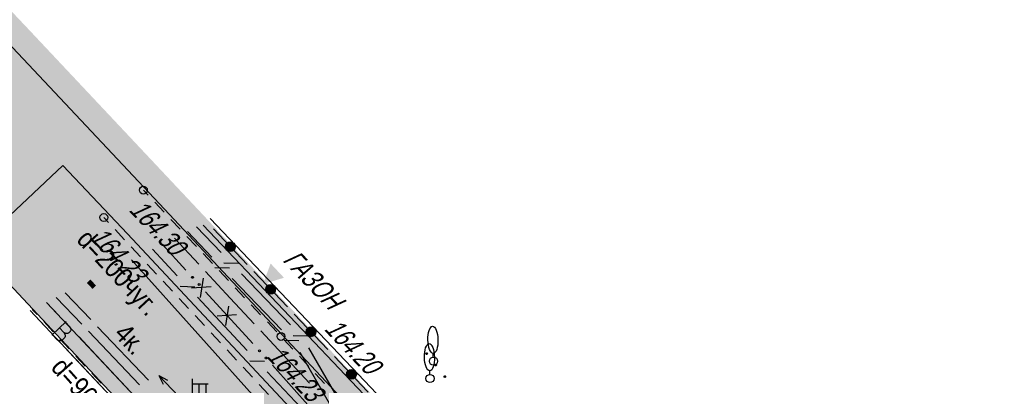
# Model space of a CAD drawing. Header units: millimetres. Extents: x 4385 to 11928, y 17253 to 36963.
# Tile 180 of 256: x 5909 to 5959, y 18719 to 18738. Entities that reach past the tile are written whole.
import ezdxf

# ---------------------------------------------------------------- set-up
doc = ezdxf.new("R2010")
doc.units = ezdxf.units.MM
for name, color, linetype, lineweight in [('Геоподоснова_34179-21 от 9.08.21$0$Водопровод', 7, 'Continuous', 25), ('Геоподоснова_34179-21 от 9.08.21$0$Водопровод проектный', 7, 'Continuous', 25), ('Геоподоснова_34179-21 от 9.08.21$0$Горизонтали', 7, 'Continuous', 25), ('Геоподоснова_34179-21 от 9.08.21$0$Граница улицы', 7, 'Continuous', 25), ('Геоподоснова_34179-21 от 9.08.21$0$Кабель Мосэнерго', 7, 'Continuous', 25), ('Геоподоснова_34179-21 от 9.08.21$0$Кабель связи', 7, 'Continuous', 25), ('Геоподоснова_34179-21 от 9.08.21$0$Красные линии', 7, 'Continuous', 25), ('Геоподоснова_34179-21 от 9.08.21$0$Леса и газоны', 7, 'Continuous', 25), ('Геоподоснова_34179-21 от 9.08.21$0$Ограды', 7, 'Continuous', 25), ('Геоподоснова_34179-21 от 9.08.21$0$Отдельно стоящее дерево', 7, 'Continuous', 25), ('Геоподоснова_34179-21 от 9.08.21$0$Полоса деревьев', 7, 'Continuous', 25), ('Геоподоснова_34179-21 от 9.08.21$0$Фонари', 7, 'Continuous', 25), ('ГП_реконстр_Ботаническая$0$ГП_дороги_УДС', 205, 'Continuous', 5)]:
    doc.layers.add(name, color=color, linetype=linetype, lineweight=lineweight)
doc.layers.add('ГП_реконстр_Ботаническая$0$ГП_озел_проект_УДС', color=7, linetype='Continuous', lineweight=0, true_color=0xbedfd7, transparency=0.5)
doc.layers.add('ГП_реконстр_Ботаническая$0$ГП_тротуары_штриховка_УДС', color=7, linetype='Continuous', lineweight=0, true_color=0xd3c4ab, transparency=0.5)
doc.styles.add('Геоподоснова_34179-21 от 9.08.21$0$Style-RUSSIAN_1251', font='RUSSIAN_1251.shx')
doc.styles.add('Геоподоснова_34179-21 от 9.08.21$0$Style-RUSSIAN_1251 I 0.32289', font='RUSSIAN_1251.shx', dxfattribs={"oblique": 18.5})

# ---------------------------------------------------------------- blocks, each defined once
blk = doc.blocks.new('Геоподоснова_34179-21 от 9.08.21$0$FONAR5_5')
at = {"layer": 'Геоподоснова_34179-21 от 9.08.21$0$Фонари', "color": 7, "linetype": 'Continuous', "lineweight": 25}
for p, q in [((0.003, 0.2), (0.003, 1.641)), ((0.017, 1.388), (0.805, 1.388)), ((0.322, 1.371), (0.322, 0.816)), ((0.676, 1.378), (0.676, 0.823))]:
    blk.add_line(p, q, dxfattribs=at)
for centre, radius, start, end in [((0.496, 0.809), 0.181, 180, 0), ((0, 0), 0.2, 0, 360), ((0, 0), 0.02, 0, 360)]:
    blk.add_arc(centre, radius, start, end, dxfattribs=at)
blk = doc.blocks.new('Геоподоснова_34179-21 от 9.08.21$0$STRFON_9')
at = {"layer": 'Геоподоснова_34179-21 от 9.08.21$0$Фонари', "color": 7, "linetype": 'Continuous', "lineweight": 25, "flags": 128}
for points in [[(0, 0), (2.5, 0)], [(2.5, 0), (2.025, 0.157)], [(2.5, 0), (2.025, -0.156)]]:
    blk.add_lwpolyline(points, dxfattribs=at)
blk = doc.blocks.new('Геоподоснова_34179-21 от 9.08.21$0$PIKET_91')
at = {"layer": 'Геоподоснова_34179-21 от 9.08.21$0$Горизонтали', "color": 7, "linetype": 'Continuous', "lineweight": 25}
blk.add_arc((0, 0), 0.2, 0, 360, dxfattribs=at)
blk = doc.blocks.new('Геоподоснова_34179-21 от 9.08.21$0$DEREVO_132')
at = {"layer": 'Геоподоснова_34179-21 от 9.08.21$0$Отдельно стоящее дерево', "color": 7, "linetype": 'Continuous', "lineweight": 25, "flags": 128}
blk.add_lwpolyline([(-0.007, 0.21), (-0.007, 0.393)], dxfattribs=at)
at = {"layer": 'Геоподоснова_34179-21 от 9.08.21$0$Отдельно стоящее дерево', "color": 7, "linetype": 'Continuous', "lineweight": 25}
blk.add_arc((0, 0), 0.21, 0, 359.99999, dxfattribs=at)
blk.add_ellipse((-0.0255, 1.088), major_axis=(-0.0185, 0.695), ratio=0.3698286, dxfattribs=at)
blk = doc.blocks.new('Геоподоснова_34179-21 от 9.08.21$0$msdElementTypeLineString_74')
at = {"layer": 'Геоподоснова_34179-21 от 9.08.21$0$Ограды', "linetype": 'Continuous', "lineweight": 25}
h = blk.add_hatch(color=7, dxfattribs=at)
edge = h.paths.add_edge_path()
edge.add_arc((1.459, 70.158), 0.25, 0, 360)
h = blk.add_hatch(color=7, dxfattribs=at)
edge = h.paths.add_edge_path()
edge.add_arc((3.524, 67.981), 0.25, 0, 360)
h = blk.add_hatch(color=7, dxfattribs=at)
edge = h.paths.add_edge_path()
edge.add_arc((5.59, 65.804), 0.25, 0, 360)
h = blk.add_hatch(color=7, dxfattribs=at)
edge = h.paths.add_edge_path()
edge.add_arc((7.655, 63.626), 0.25, 0, 360)
at = {"layer": 'Геоподоснова_34179-21 от 9.08.21$0$Ограды', "color": 7, "linetype": 'Continuous', "lineweight": 25}
for p, q in [((0.599, 71.065), (2.319, 69.251)), ((2.664, 68.888), (4.384, 67.074)), ((4.729, 66.711), (6.45, 64.897))]:
    blk.add_line(p, q, dxfattribs=at)
at = {"layer": 'Геоподоснова_34179-21 от 9.08.21$0$Ограды', "color": 7, "linetype": 'Continuous', "lineweight": 25, "flags": 128}
for points in [[(0.436, 71.601), (8.646, 62.946), (20.483, 50.381), (28.708, 41.653), (32.156, 37.995), (45.313, 23.965), (60.469, 7.621), (67.158, 0.425)], [(0.072, 71.256), (8.282, 62.601), (20.117, 50.037), (28.343, 41.308), (31.79, 37.651), (44.945, 23.622), (60.101, 7.279), (66.79, 0.083)], [(6.795, 64.533), (8.464, 62.773), (8.515, 62.719)]]:
    blk.add_lwpolyline(points, dxfattribs=at)
at = {"layer": 'Геоподоснова_34179-21 от 9.08.21$0$Ограды', "color": 7, "linetype": 'Continuous', "lineweight": 25}
for centre in [(1.459, 70.158), (1.459, 70.158), (3.524, 67.981), (3.524, 67.981), (5.59, 65.804), (5.59, 65.804), (7.655, 63.626), (7.655, 63.626)]:
    blk.add_circle(centre, 0.25, dxfattribs=at)
blk = doc.blocks.new('Геоподоснова_34179-21 от 9.08.21$0$msdElementTypeLineString_75')
at = {"layer": 'Геоподоснова_34179-21 от 9.08.21$0$Полоса деревьев', "color": 7, "linetype": 'Continuous', "lineweight": 25}
for p, q in [((0.444, 157.782), (0.475, 157.743)), ((0.445, 157.788), (0.481, 157.743)), ((0.446, 157.771), (0.465, 157.748)), ((0.447, 157.795), (0.488, 157.743)), ((0.449, 157.8), (0.494, 157.744)), ((0.452, 157.805), (0.498, 157.746)), ((0.455, 157.809), (0.503, 157.748)), ((0.458, 157.813), (0.508, 157.75)), ((0.463, 157.815), (0.511, 157.754)), ((0.467, 157.817), (0.514, 157.758)), ((0.472, 157.82), (0.518, 157.762)), ((0.477, 157.821), (0.52, 157.766)), ((0.483, 157.821), (0.522, 157.773)), ((0.49, 157.821), (0.523, 157.779)), ((0.499, 157.818), (0.522, 157.788)), ((0.509, 157.813), (0.514, 157.806)), ((0.91, 157.194), (0.941, 157.155)), ((0.911, 157.201), (0.947, 157.155)), ((0.912, 157.184), (0.931, 157.16)), ((0.913, 157.207), (0.954, 157.155)), ((0.915, 157.212), (0.96, 157.156)), ((0.917, 157.217), (0.964, 157.158)), ((0.921, 157.221), (0.969, 157.16)), ((0.924, 157.225), (0.974, 157.162)), ((0.929, 157.227), (0.977, 157.166)), ((0.933, 157.23), (0.98, 157.17)), ((0.938, 157.232), (0.984, 157.174)), ((0.943, 157.233), (0.986, 157.179)), ((0.949, 157.233), (0.988, 157.185)), ((0.956, 157.233), (0.989, 157.191)), ((0.965, 157.23), (0.988, 157.2)), ((0.975, 157.225), (0.98, 157.218)), ((1.376, 156.607), (1.407, 156.568)), ((1.377, 156.613), (1.413, 156.568)), ((1.378, 156.596), (1.397, 156.572)), ((1.379, 156.619), (1.42, 156.567)), ((1.381, 156.625), (1.425, 156.568)), ((1.383, 156.629), (1.43, 156.571)), ((1.387, 156.633), (1.435, 156.572)), ((1.39, 156.637), (1.44, 156.574)), ((1.394, 156.639), (1.443, 156.578)), ((1.399, 156.642), (1.446, 156.582)), ((1.404, 156.644), (1.45, 156.586)), ((1.409, 156.646), (1.452, 156.591)), ((1.415, 156.646), (1.454, 156.597)), ((1.422, 156.646), (1.455, 156.603)), ((1.43, 156.642), (1.454, 156.613)), ((1.441, 156.638), (1.446, 156.631))]:
    blk.add_line(p, q, dxfattribs=at)
for centre in [(0.484, 157.782), (0.95, 157.194), (1.416, 156.606)]:
    blk.add_circle(centre, 0.04, dxfattribs=at)
blk = doc.blocks.new('Геоподоснова_34179-21 от 9.08.21$0$DEREVO_189')
at = {"layer": 'Геоподоснова_34179-21 от 9.08.21$0$Отдельно стоящее дерево', "color": 7, "linetype": 'Continuous', "lineweight": 25, "flags": 128}
blk.add_lwpolyline([(-0.007, 0.21), (-0.007, 0.393)], dxfattribs=at)
at = {"layer": 'Геоподоснова_34179-21 от 9.08.21$0$Отдельно стоящее дерево', "color": 7, "linetype": 'Continuous', "lineweight": 25}
blk.add_arc((0, 0), 0.21, 0, 359.99999, dxfattribs=at)
blk.add_ellipse((-0.0255, 1.088), major_axis=(-0.0185, 0.695), ratio=0.3698286, dxfattribs=at)
blk = doc.blocks.new('Геоподоснова_34179-21 от 9.08.21$0$msdElementTypeLineString_78')
at = {"layer": 'Геоподоснова_34179-21 от 9.08.21$0$Граница улицы', "color": 7, "linetype": 'Continuous', "lineweight": 25}
for p, q in [((0.001, 196.563), (0.24, 196.306)), ((0.58, 195.94), (1.058, 195.426)), ((1.398, 195.06), (1.876, 194.547)), ((2.216, 194.181), (2.694, 193.667)), ((3.034, 193.301), (3.512, 192.787)), ((3.852, 192.421), (4.33, 191.908)), ((4.67, 191.541), (5.147, 191.028)), ((5.488, 190.662), (5.965, 190.148)), ((6.306, 189.782), (6.783, 189.269)), ((7.124, 188.902), (7.601, 188.389)), ((7.942, 188.023), (8.419, 187.509))]:
    blk.add_line(p, q, dxfattribs=at)
blk = doc.blocks.new('Геоподоснова_34179-21 от 9.08.21$0$msdElementTypeLineString_79')
at = {"layer": 'Геоподоснова_34179-21 от 9.08.21$0$Граница улицы', "color": 7, "linetype": 'Continuous', "lineweight": 25}
for p, q in [((0.241, 196.113), (0.001, 196.368)), ((1.063, 195.238), (0.583, 195.748)), ((1.885, 194.362), (1.405, 194.873)), ((2.707, 193.487), (2.227, 193.998)), ((3.529, 192.612), (3.049, 193.123)), ((4.351, 191.737), (3.871, 192.247)), ((5.173, 190.861), (4.693, 191.372)), ((5.995, 189.986), (5.515, 190.497)), ((6.817, 189.111), (6.337, 189.622)), ((7.634, 188.231), (7.158, 188.745)), ((8.45, 187.349), (7.974, 187.864)), ((9.265, 186.468), (8.789, 186.982))]:
    blk.add_line(p, q, dxfattribs=at)
blk = doc.blocks.new('Геоподоснова_34179-21 от 9.08.21$0$PIKET_313')
at = {"layer": 'Геоподоснова_34179-21 от 9.08.21$0$Горизонтали', "color": 7, "linetype": 'Continuous', "lineweight": 25}
blk.add_arc((0, 0), 0.2, 0, 360, dxfattribs=at)
blk = doc.blocks.new('Геоподоснова_34179-21 от 9.08.21$0$PIKET_314')
at = {"layer": 'Геоподоснова_34179-21 от 9.08.21$0$Горизонтали', "color": 7, "linetype": 'Continuous', "lineweight": 25}
blk.add_arc((0, 0), 0.2, 0, 360, dxfattribs=at)
blk = doc.blocks.new('Геоподоснова_34179-21 от 9.08.21$0$msdElementTypeLineString_80')
at = {"layer": 'Геоподоснова_34179-21 от 9.08.21$0$Граница улицы', "color": 7, "linetype": 'Continuous', "lineweight": 25}
for p, q in [((0.001, 194.895), (0.241, 194.638)), ((0.582, 194.272), (1.062, 193.758)), ((1.403, 193.393), (1.883, 192.879)), ((2.224, 192.513), (2.704, 192)), ((3.045, 191.634), (3.525, 191.12))]:
    blk.add_line(p, q, dxfattribs=at)
blk = doc.blocks.new('Геоподоснова_34179-21 от 9.08.21$0$msdElementTypeLineString_324')
at = {"layer": 'Геоподоснова_34179-21 от 9.08.21$0$Водопровод', "color": 7, "linetype": 'Continuous', "lineweight": 25}
for p, q in [((0.001, 31.307), (7.622, 22.814)), ((8.624, 21.697), (16.245, 13.204)), ((16.245, 13.204), (21.631, 7.162)), ((22.629, 6.042), (28.015, 0))]:
    blk.add_line(p, q, dxfattribs=at)
blk = doc.blocks.new('Геоподоснова_34179-21 от 9.08.21$0$msdElementTypeMultiLine_154')
at = {"layer": 'Геоподоснова_34179-21 от 9.08.21$0$Водопровод', "color": 7, "linetype": 'Continuous', "lineweight": 25}
blk.add_blockref('Геоподоснова_34179-21 от 9.08.21$0$msdElementTypeLineString_324', (0.5, 0.5), dxfattribs=at)
blk = doc.blocks.new('Геоподоснова_34179-21 от 9.08.21$0$msdElementTypeLineString_326')
at = {"layer": 'Геоподоснова_34179-21 от 9.08.21$0$Кабель связи', "color": 3, "linetype": 'Continuous', "lineweight": 25}
for p, q in [((23.551, 35.325), (24.758, 34)), ((25.768, 32.891), (28.182, 30.241)), ((29.192, 29.132), (31.574, 26.453)), ((32.571, 25.333), (34.954, 22.655)), ((35.203, 21.556), (32.666, 19.024)), ((31.604, 17.965), (29.066, 15.433)), ((28.004, 14.373), (25.467, 11.842)), ((24.405, 10.782), (21.867, 8.25)), ((15.894, 7.056), (12.316, 7.267)), ((6.482, 5.267), (3.651, 3.069)), ((2.466, 2.149), (1.05, 1.05))]:
    blk.add_line(p, q, dxfattribs=at)
at = {"layer": 'Геоподоснова_34179-21 от 9.08.21$0$Кабель связи', "color": 3, "linetype": 'Continuous', "lineweight": 25, "flags": 128}
for points in [[(10.818, 7.355), (9.288, 7.445), (7.667, 6.187)], [(20.806, 7.191), (20.405, 6.791), (17.391, 6.968)]]:
    blk.add_lwpolyline(points, dxfattribs=at)
at = {"layer": 'Геоподоснова_34179-21 от 9.08.21$0$Кабель связи', "color": 3, "linetype": 'Continuous', "lineweight": 25}
for centre in [(25.095, 33.63), (25.432, 33.261), (28.519, 29.872), (28.856, 29.502), (31.907, 26.08), (32.239, 25.706), (35.286, 22.281), (35.619, 21.907), (32.312, 18.671), (31.958, 18.318), (28.712, 15.08), (28.358, 14.727), (24.759, 11.135), (25.113, 11.488), (21.16, 7.544), (21.514, 7.897), (11.317, 7.326), (11.816, 7.296), (16.393, 7.027), (16.892, 6.998), (6.877, 5.574), (7.272, 5.88), (3.256, 2.762), (2.861, 2.456)]:
    blk.add_circle(centre, 0.05, dxfattribs=at)
blk = doc.blocks.new('Геоподоснова_34179-21 от 9.08.21$0$msdElementTypeLineString_327')
at = {"layer": 'Геоподоснова_34179-21 от 9.08.21$0$Кабель связи', "color": 1, "linetype": 'Continuous', "lineweight": 25}
for p, q in [((28.002, 35.939), (27.849, 34.95)), ((28.408, 35.497), (27.41, 35.429)), ((29.298, 34.517), (29.145, 33.528)), ((29.703, 34.075), (28.706, 34.007)), ((35.154, 27.999), (34.989, 27.012)), ((35.554, 27.552), (34.555, 27.497)), ((31.405, 17.24), (31.292, 18.234)), ((31.828, 17.665), (30.833, 17.773)), ((16.573, 9.135), (17.24, 9.881)), ((17.172, 9.102), (16.591, 9.917)), ((7.182, 5.861), (7.193, 6.861)), ((7.655, 6.231), (6.681, 6.461)), ((5.771, 4.766), (5.782, 5.766)), ((6.244, 5.136), (5.27, 5.366))]:
    blk.add_line(p, q, dxfattribs=at)
blk = doc.blocks.new('Геоподоснова_34179-21 от 9.08.21$0$msdElementTypeMultiLine_155')
at = {"layer": 'Геоподоснова_34179-21 от 9.08.21$0$Кабель связи', "color": 3, "linetype": 'Continuous', "lineweight": 25}
blk.add_blockref('Геоподоснова_34179-21 от 9.08.21$0$msdElementTypeLineString_326', (2.357, 2.357), dxfattribs=at)
at = {"layer": 'Геоподоснова_34179-21 от 9.08.21$0$Кабель связи', "color": 1, "linetype": 'Continuous', "lineweight": 25}
blk.add_blockref('Геоподоснова_34179-21 от 9.08.21$0$msdElementTypeLineString_327', (0, 0), dxfattribs=at)
blk = doc.blocks.new('Геоподоснова_34179-21 от 9.08.21$0$msdElementTypeLineString_410')
at = {"layer": 'Геоподоснова_34179-21 от 9.08.21$0$Водопровод', "color": 7, "linetype": 'Continuous', "lineweight": 25}
for p, q in [((0, 31.316), (9.709, 20.977)), ((10.736, 19.884), (20.445, 9.545)), ((20.445, 9.545), (24.484, 5.315)), ((25.52, 4.23), (29.559, 0.001))]:
    blk.add_line(p, q, dxfattribs=at)
blk = doc.blocks.new('Геоподоснова_34179-21 от 9.08.21$0$msdElementTypeLineString_411')
at = {"layer": 'Геоподоснова_34179-21 от 9.08.21$0$Водопровод', "color": 7, "linetype": 'Continuous', "lineweight": 25}
for p, q in [((0.001, 31.515), (9.802, 21.078)), ((10.829, 19.984), (20.631, 9.547)), ((20.631, 9.547), (24.671, 5.316)), ((25.707, 4.231), (29.748, 0))]:
    blk.add_line(p, q, dxfattribs=at)
blk = doc.blocks.new('Геоподоснова_34179-21 от 9.08.21$0$msdElementTypeMultiLine_223')
at = {"layer": 'Геоподоснова_34179-21 от 9.08.21$0$Водопровод', "color": 7, "linetype": 'Continuous', "lineweight": 25}
for name, p in [('Геоподоснова_34179-21 от 9.08.21$0$msdElementTypeLineString_410', (0.92, 0.81)), ('Геоподоснова_34179-21 от 9.08.21$0$msdElementTypeLineString_411', (0.081, 0.189))]:
    blk.add_blockref(name, p, dxfattribs=at)
blk = doc.blocks.new('Геоподоснова_34179-21 от 9.08.21$0$msdElementTypeLineString_530')
at = {"layer": 'Геоподоснова_34179-21 от 9.08.21$0$Кабель связи', "color": 3, "linetype": 'Continuous', "lineweight": 25}
for p, q in [((0.265, 30.758), (1.54, 29.397)), ((1.678, 28.862), (2.427, 28.838)), ((2.565, 28.302), (5.114, 25.581)), ((5.252, 25.046), (6.001, 25.022)), ((6.139, 24.487), (8.688, 21.766)), ((8.826, 21.231), (9.575, 21.206)), ((12.406, 17.419), (13.156, 17.397)), ((13.296, 16.863), (15.853, 14.15)), ((15.993, 13.615), (16.742, 13.593)), ((16.882, 13.059), (19.44, 10.346)), ((19.58, 9.812), (20.329, 9.79)), ((20.469, 9.255), (23.027, 6.542)), ((23.167, 6.008), (23.916, 5.986)), ((26.738, 2.192), (27.487, 2.165)), ((27.624, 1.629), (28.894, 0.265))]:
    blk.add_line(p, q, dxfattribs=at)
at = {"layer": 'Геоподоснова_34179-21 от 9.08.21$0$Кабель связи', "color": 3, "linetype": 'Continuous', "lineweight": 25, "flags": 128}
for points in [[(9.714, 20.671), (11.086, 19.206), (12.267, 17.954)], [(24.056, 5.451), (24.783, 4.68), (26.601, 2.727)]]:
    blk.add_lwpolyline(points, dxfattribs=at)
blk = doc.blocks.new('Геоподоснова_34179-21 от 9.08.21$0$msdElementTypeMultiLine_325')
at = {"layer": 'Геоподоснова_34179-21 от 9.08.21$0$Кабель связи', "color": 3, "linetype": 'Continuous', "lineweight": 25}
blk.add_blockref('Геоподоснова_34179-21 от 9.08.21$0$msdElementTypeLineString_530', (0, 0), dxfattribs=at)
blk = doc.blocks.new('Геоподоснова_34179-21 от 9.08.21$0$msdElementTypeLineString_534')
at = {"layer": 'Геоподоснова_34179-21 от 9.08.21$0$Кабель связи', "color": 3, "linetype": 'Continuous', "lineweight": 25}
for p, q in [((0.265, 32.414), (1.518, 31.103)), ((1.661, 30.57), (2.411, 30.553)), ((2.554, 30.019), (5.059, 27.398)), ((5.202, 26.865), (5.952, 26.848)), ((5.983, 26.229), (7.805, 23.096)), ((7.82, 22.543), (8.545, 22.352)), ((8.56, 21.799), (10.383, 18.666)), ((10.397, 18.113), (11.122, 17.922)), ((11.145, 17.375), (13.472, 14.595)), ((13.581, 14.053), (14.327, 13.987)), ((14.435, 13.445), (16.762, 10.666)), ((16.87, 10.124), (17.617, 10.057)), ((17.725, 9.515), (20.052, 6.736)), ((20.16, 6.194), (20.907, 6.127)), ((21.015, 5.585), (23.342, 2.806)), ((23.45, 2.264), (24.196, 2.197)), ((24.305, 1.655), (25.468, 0.266))]:
    blk.add_line(p, q, dxfattribs=at)
blk = doc.blocks.new('Геоподоснова_34179-21 от 9.08.21$0$msdElementTypeLineString_535')
at = {"layer": 'Геоподоснова_34179-21 от 9.08.21$0$Кабель связи', "color": 3, "linetype": 'Continuous', "lineweight": 25}
for p, q in [((0.265, 32.445), (1.52, 31.132)), ((1.663, 30.599), (2.413, 30.582)), ((2.556, 30.048), (5.065, 27.423)), ((5.209, 26.889), (5.958, 26.872)), ((6.005, 26.266), (7.831, 23.127)), ((7.845, 22.575), (8.57, 22.383)), ((8.585, 21.83), (10.411, 18.692)), ((10.425, 18.139), (11.15, 17.948)), ((11.166, 17.396), (13.497, 14.611)), ((13.605, 14.069), (14.351, 14.003)), ((14.46, 13.461), (16.79, 10.677)), ((16.898, 10.135), (17.645, 10.069)), ((17.753, 9.527), (20.084, 6.742)), ((20.192, 6.2), (20.939, 6.134)), ((21.047, 5.592), (23.378, 2.808)), ((23.486, 2.266), (24.232, 2.199)), ((24.34, 1.657), (25.506, 0.265))]:
    blk.add_line(p, q, dxfattribs=at)
blk = doc.blocks.new('Геоподоснова_34179-21 от 9.08.21$0$msdElementTypeMultiLine_328')
at = {"layer": 'Геоподоснова_34179-21 от 9.08.21$0$Кабель связи', "color": 3, "linetype": 'Continuous', "lineweight": 25}
for name, p in [('Геоподоснова_34179-21 от 9.08.21$0$msdElementTypeLineString_535', (0, 0)), ('Геоподоснова_34179-21 от 9.08.21$0$msdElementTypeLineString_534', (0.467, 0.266))]:
    blk.add_blockref(name, p, dxfattribs=at)
blk = doc.blocks.new('Геоподоснова_34179-21 от 9.08.21$0$msdElementTypeLineString_861')
at = {"layer": 'Геоподоснова_34179-21 от 9.08.21$0$Водопровод проектный', "color": 7, "linetype": 'Continuous', "lineweight": 25}
for p, q in [((0, 94.916), (0.634, 94.241)), ((1.661, 93.148), (2.295, 92.473)), ((2.295, 92.473), (11.341, 82.848))]:
    blk.add_line(p, q, dxfattribs=at)
blk = doc.blocks.new('Геоподоснова_34179-21 от 9.08.21$0$msdElementTypeLineString_862')
at = {"layer": 'Геоподоснова_34179-21 от 9.08.21$0$Водопровод проектный', "color": 7, "linetype": 'Continuous', "lineweight": 25}
for p, q in [((0.001, 95.116), (0.726, 94.344)), ((1.753, 93.251), (2.478, 92.478)), ((2.478, 92.478), (11.526, 82.851))]:
    blk.add_line(p, q, dxfattribs=at)
blk = doc.blocks.new('Геоподоснова_34179-21 от 9.08.21$0$msdElementTypeLineString_863')
at = {"layer": 'Геоподоснова_34179-21 от 9.08.21$0$Водопровод проектный', "color": 7, "linetype": 'Continuous', "lineweight": 25}
for p, q in [((1.914, 94.738), (1.187, 94.055)), ((1.576, 94.42), (1.796, 94.186)), ((1.21, 94.078), (1.458, 93.814))]:
    blk.add_line(p, q, dxfattribs=at)
at = {"layer": 'Геоподоснова_34179-21 от 9.08.21$0$Водопровод проектный', "color": 7, "linetype": 'Continuous', "lineweight": 25, "flags": 128}
blk.add_lwpolyline([(1.887, 94.713), (2.106, 94.481), (2.122, 94.455), (2.143, 94.406), (2.154, 94.352), (2.156, 94.329), (2.154, 94.303), (2.147, 94.276), (2.134, 94.246), (2.125, 94.233), (2.041, 94.154), (2.021, 94.143), (1.99, 94.132), (1.965, 94.128), (1.938, 94.127), (1.904, 94.133), (1.866, 94.146), (1.835, 94.16), (1.796, 94.186), (1.819, 94.155), (1.839, 94.128), (1.862, 94.083), (1.87, 94.05), (1.876, 94.016), (1.873, 93.973), (1.861, 93.934), (1.844, 93.905), (1.705, 93.775), (1.689, 93.765), (1.663, 93.755), (1.627, 93.749), (1.585, 93.753), (1.552, 93.761), (1.505, 93.781), (1.479, 93.795), (1.458, 93.814)], dxfattribs=at)
blk = doc.blocks.new('Геоподоснова_34179-21 от 9.08.21$0$msdElementTypeMultiLine_531')
at = {"layer": 'Геоподоснова_34179-21 от 9.08.21$0$Водопровод проектный', "color": 7, "linetype": 'Continuous', "lineweight": 25}
for name, p in [('Геоподоснова_34179-21 от 9.08.21$0$msdElementTypeLineString_861', (0.92, 0.811)), ('Геоподоснова_34179-21 от 9.08.21$0$msdElementTypeLineString_862', (0.081, 0.189)), ('Геоподоснова_34179-21 от 9.08.21$0$msdElementTypeLineString_863', (0, 0))]:
    blk.add_blockref(name, p, dxfattribs=at)
blk = doc.blocks.new('Геоподоснова_34179-21 от 9.08.21$0$msdElementTypeLineString_925')
at = {"layer": 'Геоподоснова_34179-21 от 9.08.21$0$Красные линии', "linetype": 'Continuous', "lineweight": 25}
for points in [[(6.411, 197.43), (1.034, 203.308), (1.218, 203.477), (6.595, 197.599)], [(5.258, 198.876), (5.049, 199.105), (5.879, 199.864), (6.088, 199.635)]]:
    blk.add_hatch(color=1, dxfattribs=at).paths.add_polyline_path(points)
blk = doc.blocks.new('Геоподоснова_34179-21 от 9.08.21$0$msdElementTypeLineString_926')
at = {"layer": 'Геоподоснова_34179-21 от 9.08.21$0$Красные линии', "linetype": 'Continuous', "lineweight": 25}
for points in [[(1.07, 194.641), (0.784, 194.949), (0.967, 195.119), (1.253, 194.811)], [(1.75, 193.907), (1.07, 194.641), (1.253, 194.811), (1.934, 194.077)], [(2.43, 193.174), (1.75, 193.907), (1.934, 194.077), (2.614, 193.344)], [(3.111, 192.441), (2.43, 193.174), (2.614, 193.344), (3.294, 192.611)], [(3.791, 191.708), (3.111, 192.441), (3.294, 192.611), (3.974, 191.878)], [(4.471, 190.975), (3.791, 191.708), (3.974, 191.878), (4.654, 191.145)], [(5.151, 190.242), (4.471, 190.975), (4.654, 191.145), (5.334, 190.412)], [(5.842, 189.865), (5.332, 190.415), (5.881, 190.925), (6.391, 190.375)], [(5.831, 189.509), (5.151, 190.242), (5.334, 190.412), (6.014, 189.679)]]:
    blk.add_hatch(color=1, dxfattribs=at).paths.add_polyline_path(points)
blk = doc.blocks.new('Геоподоснова_34179-21 от 9.08.21$0$msdElementTypeLineString_931')
at = {"layer": 'Геоподоснова_34179-21 от 9.08.21$0$Красные линии', "linetype": 'Continuous', "lineweight": 25}
for points in [[(1.594, 87.278), (0.91, 88.007), (1.092, 88.178), (1.776, 87.449)], [(2.278, 86.549), (1.594, 87.278), (1.776, 87.449), (2.461, 86.72)], [(2.963, 85.82), (2.278, 86.549), (2.461, 86.72), (3.145, 85.991)], [(3.647, 85.091), (2.963, 85.82), (3.145, 85.991), (3.829, 85.262)], [(3.952, 84.948), (4.339, 85.997), (5.023, 85.268)], [(4.331, 84.361), (3.647, 85.091), (3.829, 85.262), (4.513, 84.532)], [(5.015, 83.632), (4.331, 84.361), (4.513, 84.532), (5.198, 83.803)], [(5.7, 82.903), (5.015, 83.632), (5.198, 83.803), (5.882, 83.074)], [(6.384, 82.174), (5.7, 82.903), (5.882, 83.074), (6.566, 82.345)], [(7.068, 81.445), (6.384, 82.174), (6.566, 82.345), (7.251, 81.616)], [(7.753, 80.715), (7.068, 81.445), (7.251, 81.616), (7.935, 80.886)], [(8.437, 79.986), (7.753, 80.715), (7.935, 80.886), (8.619, 80.157)], [(9.121, 79.257), (8.437, 79.986), (8.619, 80.157), (9.304, 79.428)]]:
    blk.add_hatch(color=1, dxfattribs=at).paths.add_polyline_path(points)
blk = doc.blocks.new('Геоподоснова_34179-21 от 9.08.21')
at = {"layer": 'Геоподоснова_34179-21 от 9.08.21$0$Кабель Мосэнерго', "color": 10, "linetype": 'Continuous', "lineweight": 25}
for p, q in [((5916.689, 18726.454), (5917.932, 18725.114)), ((5910.646, 18723.415), (5911.951, 18722.046)), ((5911.113, 18723.649), (5912.415, 18722.284)), ((5912.76, 18721.922), (5915.365, 18719.19)), ((5921.104, 18721.707), (5923.598, 18719.035)), ((5912.296, 18721.684), (5914.906, 18718.947))]:
    blk.add_line(p, q, dxfattribs=at)
at = {"layer": 'Геоподоснова_34179-21 от 9.08.21$0$Кабель Мосэнерго', "color": 10, "linetype": 'Continuous', "lineweight": 25, "flags": 128}
blk.add_lwpolyline([(5918.272, 18724.748), (5919.54, 18723.382), (5920.763, 18722.072)], dxfattribs=at)
at = {"layer": 'Геоподоснова_34179-21 от 9.08.21$0$Водопровод', "color": 7, "linetype": 'Continuous', "lineweight": 25}
for name, p in [('Геоподоснова_34179-21 от 9.08.21$0$msdElementTypeMultiLine_154', (5913.988, 18693.54)), ('Геоподоснова_34179-21 от 9.08.21$0$msdElementTypeMultiLine_223', (5909.234, 18691.041))]:
    blk.add_blockref(name, p, dxfattribs=at)
at = {"layer": 'Геоподоснова_34179-21 от 9.08.21$0$Водопровод проектный', "color": 7, "linetype": 'Continuous', "lineweight": 25}
blk.add_blockref('Геоподоснова_34179-21 от 9.08.21$0$msdElementTypeMultiLine_531', (5909.234, 18627.44), dxfattribs=at)
at = {"layer": 'Геоподоснова_34179-21 от 9.08.21$0$Горизонтали', "color": 7, "linetype": 'Continuous', "lineweight": 25}
for name, p in [('Геоподоснова_34179-21 от 9.08.21$0$PIKET_313', (5915.104, 18728.909)), ('Геоподоснова_34179-21 от 9.08.21$0$PIKET_91', (5913.082, 18727.51)), ('Геоподоснова_34179-21 от 9.08.21$0$PIKET_314', (5922.136, 18721.422))]:
    blk.add_blockref(name, p, dxfattribs=at)
at = {"layer": 'Геоподоснова_34179-21 от 9.08.21$0$Граница улицы', "color": 7, "linetype": 'Continuous', "lineweight": 25}
for name, p in [('Геоподоснова_34179-21 от 9.08.21$0$msdElementTypeLineString_79', (5915.103, 18532.541)), ('Геоподоснова_34179-21 от 9.08.21$0$msdElementTypeLineString_78', (5913.081, 18530.947)), ('Геоподоснова_34179-21 от 9.08.21$0$msdElementTypeLineString_80', (5909.425, 18527.906))]:
    blk.add_blockref(name, p, dxfattribs=at)
at = {"layer": 'Геоподоснова_34179-21 от 9.08.21$0$Кабель связи', "color": 3, "linetype": 'Continuous', "lineweight": 25}
for name, p in [('Геоподоснова_34179-21 от 9.08.21$0$msdElementTypeMultiLine_328', (5917.09, 18694.344)), ('Геоподоснова_34179-21 от 9.08.21$0$msdElementTypeMultiLine_155', (5890.161, 18688.46)), ('Геоподоснова_34179-21 от 9.08.21$0$msdElementTypeMultiLine_325', (5915.298, 18695.13))]:
    blk.add_blockref(name, p, dxfattribs=at)
at = {"layer": 'Геоподоснова_34179-21 от 9.08.21$0$Красные линии', "color": 1, "linetype": 'Continuous', "lineweight": 25}
for name, p in [('Геоподоснова_34179-21 от 9.08.21$0$msdElementTypeLineString_931', (5917.269, 18639.156)), ('Геоподоснова_34179-21 от 9.08.21$0$msdElementTypeLineString_926', (5911.43, 18529.215)), ('Геоподоснова_34179-21 от 9.08.21$0$msdElementTypeLineString_925', (5908.793, 18519.656))]:
    blk.add_blockref(name, p, dxfattribs=at)
at = {"layer": 'Геоподоснова_34179-21 от 9.08.21$0$Ограды', "color": 7, "linetype": 'Continuous', "lineweight": 25}
blk.add_blockref('Геоподоснова_34179-21 от 9.08.21$0$msdElementTypeLineString_74', (5918.085, 18655.855), dxfattribs=at)
at = {"layer": 'Геоподоснова_34179-21 от 9.08.21$0$Отдельно стоящее дерево', "color": 7, "linetype": 'Continuous', "lineweight": 25}
for name, p in [('Геоподоснова_34179-21 от 9.08.21$0$DEREVO_132', (5929.931, 18720.159)), ('Геоподоснова_34179-21 от 9.08.21$0$DEREVO_189', (5929.752, 18719.271))]:
    blk.add_blockref(name, p, dxfattribs=at)
at = {"layer": 'Геоподоснова_34179-21 от 9.08.21$0$Полоса деревьев', "color": 7, "linetype": 'Continuous', "lineweight": 25}
blk.add_blockref('Геоподоснова_34179-21 от 9.08.21$0$msdElementTypeLineString_75', (5929.096, 18562.763), dxfattribs=at)
at = {"layer": 'Геоподоснова_34179-21 от 9.08.21$0$Фонари', "color": 7, "linetype": 'Continuous', "lineweight": 25, "xscale": 1.000001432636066, "yscale": 1.000001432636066, "zscale": 1.000001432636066, "rotation": 133.3827876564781}
blk.add_blockref('Геоподоснова_34179-21 от 9.08.21$0$STRFON_9', (5917.616, 18717.613), dxfattribs=at)
at = {"layer": 'Геоподоснова_34179-21 от 9.08.21$0$Фонари', "color": 7, "linetype": 'Continuous', "lineweight": 25}
blk.add_blockref('Геоподоснова_34179-21 от 9.08.21$0$FONAR5_5', (5917.616, 18717.613), dxfattribs=at)
at = {"layer": 'Геоподоснова_34179-21 от 9.08.21$0$Водопровод', "color": 7, "linetype": 'Continuous', "lineweight": 25, "style": 'Геоподоснова_34179-21 от 9.08.21$0$Style-RUSSIAN_1251', "width": 0.899998}
for s, rotation, p in [('d=200чуг.', 312.8584, (5911.637, 18726.33)), ('d=900чуг.', 311.6825, (5910.33, 18719.798))]:
    blk.add_text(s, height=1, rotation=rotation, dxfattribs=at).set_placement(p)
at = {"layer": 'Геоподоснова_34179-21 от 9.08.21$0$Горизонтали', "color": 7, "linetype": 'Continuous', "lineweight": 25, "style": 'Геоподоснова_34179-21 от 9.08.21$0$Style-RUSSIAN_1251 I 0.32289', "oblique": 18.5, "width": 0.799996}
for s, rotation, p in [('164.30', 313.4505, (5914.325, 18727.87)), ('164.23', 313.4505, (5912.303, 18726.471)), ('164.20', 313.4884, (5924.304, 18721.78)), ('164.23', 313.4505, (5921.358, 18720.383))]:
    blk.add_text(s, height=1, rotation=rotation, dxfattribs=at).set_placement(p)
at = {"layer": 'Геоподоснова_34179-21 от 9.08.21$0$Кабель Мосэнерго', "color": 10, "linetype": 'Continuous', "lineweight": 25, "style": 'Геоподоснова_34179-21 от 9.08.21$0$Style-RUSSIAN_1251', "width": 0.899998}
blk.add_text('4к.', height=1, rotation=313.7318, dxfattribs=at).set_placement((5913.548, 18721.497))
at = {"layer": 'Геоподоснова_34179-21 от 9.08.21$0$Леса и газоны', "color": 7, "linetype": 'Continuous', "lineweight": 25, "style": 'Геоподоснова_34179-21 от 9.08.21$0$Style-RUSSIAN_1251 I 0.32289', "oblique": 18.5, "width": 0.799996}
blk.add_text('ГАЗОН', height=1, rotation=313.3021, dxfattribs=at).set_placement((5922.178, 18725.305))
blk = doc.blocks.new('ГП_реконстр_Ботаническая')
at = {"layer": 'ГП_реконстр_Ботаническая$0$ГП_озел_проект_УДС'}
h = blk.add_hatch(color=256, dxfattribs=at)
h.dxf.hatch_style = 1
h.paths.add_polyline_path([(6126.373, 18504.815), (6123.308, 18507.966), (6106.577, 18525.164), (6099.811, 18532.119), (6088.724, 18543.823), (6080.158, 18552.896), (6067.465, 18566.343), (6050.706, 18584.162), (6038.282, 18597.366), (6031.186, 18604.9), (6021.528, 18615.232), (6013.972, 18623.368), (6004.487, 18633.543), (5993.432, 18645.389), (5984.524, 18654.969), (5977.249, 18662.755), (5960.313, 18680.863), (5953.385, 18688.261), (5940.207, 18702.323), (5927.42, 18715.914), (5917.073, 18726.98), (5904.071, 18740.829), (5892.782, 18752.846), (5884.563, 18761.599), (5872.495, 18774.448), (5867.269, 18779.99), (5858.359, 18789.441), (5847.609, 18800.81), (5845.44, 18803.148), (5844.691, 18804.099), (5843.942, 18805.05), (5842.611, 18806.938), (5841.596, 18808.377), (5840.738, 18809.757), (5839.026, 18812.55), (5834.75, 18819.293), (5833.84, 18820.728), (5833.002, 18822.05), (5834.308, 18822.792), (5835.027, 18821.658), (5835.666, 18820.65), (5840.803, 18812.485), (5842.44, 18809.848), (5843.866, 18807.761), (5845.555, 18804.868), (5848.557, 18801.642), (5859.189, 18790.236), (5866.728, 18782.225), (5873.598, 18774.935), (5888.178, 18759.464), (5901.685, 18745.123), (5909.243, 18737.13), (5927.385, 18717.814), (5942.716, 18701.346), (5954.986, 18688.176), (5971.094, 18671.065), (5984.997, 18656.339), (5993.01, 18647.748), (6000.659, 18639.517), (6012.632, 18626.527), (6021.195, 18617.332), (6030.393, 18607.459), (6038.5, 18598.765), (6048.716, 18587.935), (6063.712, 18572.107), (6079.795, 18555.08), (6094.739, 18539.244), (6100.716, 18532.91), (6107.61, 18525.586), (6127.252, 18505.538)])
h = blk.add_hatch(color=256, dxfattribs=at)
h.dxf.hatch_style = 1
h.paths.add_polyline_path([(6050.382, 18572.283), (6049.308, 18573.426), (6046.837, 18576.052), (6043.542, 18579.554), (6040.885, 18582.383), (6037.793, 18585.697), (6033.454, 18590.349), (6028.575, 18595.58), (6024.66, 18599.747), (6021.943, 18602.624), (6017.898, 18606.905), (6010.793, 18614.467), (6000.816, 18625.173), (5996.482, 18629.797), (5990.928, 18635.704), (5985.154, 18641.844), (5978.583, 18648.886), (5974.479, 18653.29), (5962.966, 18665.602), (5958.029, 18670.876), (5950.632, 18678.794), (5944.881, 18684.955), (5936.639, 18693.731), (5931.329, 18699.387), (5930.21, 18700.58), (5928.601, 18702.303), (5926.705, 18704.334), (5920.13, 18711.376), (5915.215, 18716.64), (5906.51, 18725.964), (5910.994, 18730.171), (5914.288, 18726.664), (5925.779, 18714.375), (5937.933, 18701.457), (5938.27, 18701.096), (5938.307, 18701.056), (5939.841, 18699.423), (5955.803, 18682.391), (5962.841, 18674.868), (5971.075, 18666.067), (5982.879, 18653.434), (5996.228, 18639.078), (6007.579, 18626.945), (6019.882, 18613.698), (6031.558, 18601.207), (6040.92, 18591.297), (6041.693, 18590.478), (6043.487, 18588.578), (6043.979, 18588.053), (6045.539, 18586.389), (6045.689, 18586.231), (6053.585, 18577.794), (6054.795, 18576.509), (6054.513, 18576.239), (6052.524, 18574.334)])
at = {"layer": 'ГП_реконстр_Ботаническая$0$ГП_тротуары_штриховка_УДС'}
h = blk.add_hatch(color=256, dxfattribs=at)
h.dxf.hatch_style = 1
h.paths.add_polyline_path([(6055.225, 18579.334), (6050.706, 18584.162), (6038.953, 18596.652), (6038.28, 18597.365), (6033.198, 18602.748), (6031.186, 18604.9), (6027.01, 18609.368), (6021.528, 18615.232), (6021.524, 18615.237), (6021.519, 18615.243), (6015.524, 18621.697), (6013.972, 18623.368), (6004.487, 18633.543), (6001.57, 18636.662), (6001.041, 18637.226), (5997.873, 18640.613), (5996.42, 18642.176), (5994.842, 18643.865), (5993.43, 18645.388), (5992.291, 18646.616), (5988.244, 18650.969), (5984.524, 18654.969), (5977.249, 18662.755), (5972.716, 18667.602), (5972.706, 18667.613), (5964.483, 18676.404), (5960.365, 18680.808), (5960.313, 18680.863), (5960.313, 18680.863), (5960.294, 18680.884), (5957.445, 18683.927), (5957.431, 18683.941), (5953.385, 18688.261), (5940.207, 18702.323), (5939.966, 18702.579), (5939.948, 18702.598), (5927.413, 18715.922), (5917.073, 18726.98), (5917.071, 18726.981), (5915.937, 18728.189), (5915.927, 18728.2), (5904.073, 18740.823), (5892.782, 18752.846), (5884.864, 18761.278), (5884.568, 18761.594), (5872.533, 18774.408), (5872.495, 18774.448), (5867.269, 18779.99), (5858.359, 18789.441), (5847.609, 18800.81), (5845.661, 18802.87), (5845.646, 18802.886), (5845.44, 18803.148), (5845.427, 18803.164), (5844.686, 18804.095), (5843.742, 18805.281), (5841.596, 18808.377), (5841.525, 18808.478), (5841.515, 18808.495), (5841.484, 18808.538), (5841.245, 18808.929), (5840.733, 18809.754), (5839.029, 18812.499), (5838.685, 18813.046), (5836.949, 18811.837), (5838.132, 18809.967), (5840.471, 18806.525), (5843.299, 18802.363), (5853.068, 18791.877), (5856.384, 18788.365), (5864.712, 18779.517), (5866.856, 18777.149), (5870.857, 18772.906), (5879.146, 18764.081), (5882.833, 18760.233), (5890.953, 18751.555), (5890.93, 18751.533), (5890.967, 18751.494), (5890.484, 18751.099), (5891.434, 18750.092), (5891.899, 18750.502), (5891.928, 18750.527), (5897.125, 18745.006), (5902.297, 18739.492), (5914.022, 18726.984), (5924.436, 18715.928), (5937.933, 18701.457), (5938.27, 18701.096), (5938.307, 18701.056), (5939.841, 18699.423), (5955.798, 18682.43), (5971.099, 18666.123), (5996.202, 18639.189), (6000.748, 18634.311), (6007.598, 18626.961), (6019.612, 18614.02), (6031.443, 18601.387), (6040.92, 18591.297), (6040.918, 18591.295), (6041.691, 18590.476), (6041.7, 18590.485), (6043.487, 18588.578), (6043.979, 18588.053), (6045.539, 18586.389), (6045.689, 18586.231), (6053.408, 18578.075), (6058.592, 18572.565), (6059.398, 18574.905)])
h = blk.add_hatch(color=256, dxfattribs=at)
h.dxf.hatch_style = 1
h.paths.add_polyline_path([(5937.933, 18701.457), (5925.779, 18714.375), (5914.288, 18726.664), (5910.994, 18730.171), (5906.51, 18725.964), (5903.78, 18728.888), (5908.255, 18733.087), (5891.902, 18750.498), (5891.899, 18750.502), (5891.928, 18750.527), (5897.125, 18745.006), (5902.297, 18739.492), (5914.022, 18726.984), (5924.436, 18715.928)])
at = {"layer": 'ГП_реконстр_Ботаническая$0$ГП_дороги_УДС'}
blk.add_line((5906.51, 18725.964), (5910.994, 18730.171), dxfattribs=at)
at = {"layer": 'ГП_реконстр_Ботаническая$0$ГП_дороги_УДС', "flags": 128}
for points in [[(5957.446, 18683.928), (5939.949, 18702.598), (5927.42, 18715.914), (5915.929, 18728.203), (5872.495, 18774.448), (5858.351, 18789.449), (5845.646, 18802.886), (5843.942, 18805.05), (5841.525, 18808.478), (5839.029, 18812.499), (5834.75, 18819.293), (5833.029, 18822.007)], [(5955.804, 18682.389), (5938.309, 18701.058), (5925.779, 18714.375), (5914.288, 18726.664), (5910.994, 18730.171)], [(5906.51, 18725.964), (6050.176, 18572.093)]]:
    blk.add_lwpolyline(points, dxfattribs=at)

msp = doc.modelspace()

# ---------------------------------------------------------------- block references
for name in ['ГП_реконстр_Ботаническая', 'Геоподоснова_34179-21 от 9.08.21']:
    msp.add_blockref(name, (0, 0))

doc.saveas('drawing.dxf')
